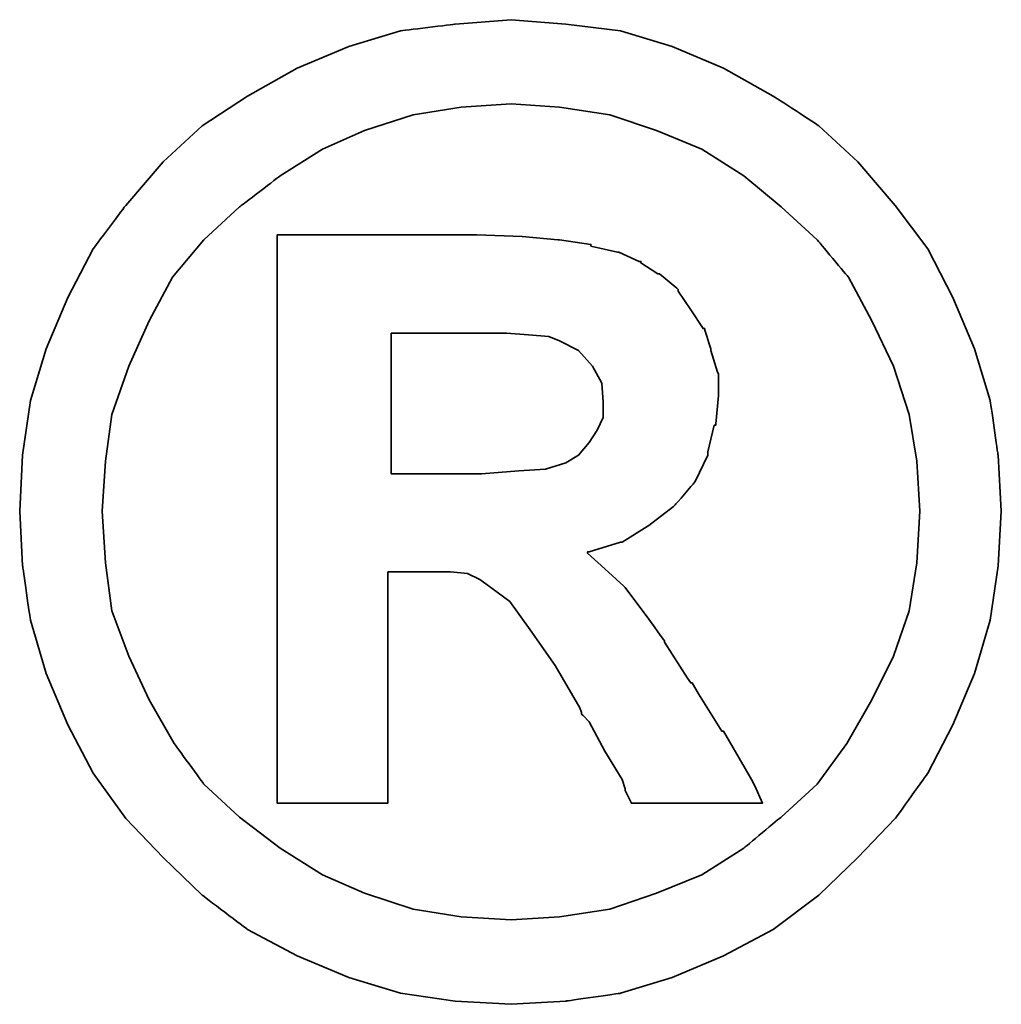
# Model space of a CAD drawing. Header units: millimetres. Extents: x 414 to 815, y 477 to 606.
# Tile 48 of 52: x 736.097 to 737.033, y 517.24 to 518.18. Entities that reach past the tile are written whole.
import ezdxf

# ---------------------------------------------------------------- set-up
doc = ezdxf.new("R2010")
doc.units = ezdxf.units.MM
doc.layers.add('DIM', color=4, linetype='CONTINUOUS')
doc.layers.add('layer 1', color=7, linetype='CONTINUOUS')

# ---------------------------------------------------------------- blocks, each defined once
blk = doc.blocks.new('TBI MOTION logo(完整正式版)')
at = {"layer": 'layer 1', "color": 22, "lineweight": 35}
for points, knots in [([(81.20634, 4.98624), (81.20634, 4.98624), (81.18649, 5.32862), (81.18649, 5.32862), (81.18649, 5.32862), (81.18649, 5.32862), (81.13886, 5.66206), (81.13886, 5.66206), (81.13886, 5.66206), (81.13886, 5.66206), (81.04359, 5.97764), (81.04359, 5.97764), (81.04359, 5.97764), (81.04359, 5.97764), (80.91061, 6.29124), (80.91061, 6.29124), (80.91061, 6.29124), (80.91061, 6.29124), (80.75778, 6.58697), (80.75778, 6.58697), (80.75778, 6.58697), (80.75778, 6.58697), (80.5593, 6.85294), (80.5593, 6.85294), (80.5593, 6.85294), (80.5593, 6.85294), (80.33105, 7.1189), (80.33105, 7.1189), (80.33105, 7.1189), (80.33105, 7.1189), (80.09287, 7.33921), (80.09287, 7.33921), (80.09287, 7.33921), (80.09287, 7.33921), (79.815, 7.51982), (79.815, 7.51982), (79.815, 7.51982), (79.815, 7.51982), (79.51133, 7.69051), (79.51133, 7.69051), (79.51133, 7.69051), (79.51133, 7.69051), (79.19773, 7.8235), (79.19773, 7.8235), (79.19773, 7.8235), (79.19773, 7.8235), (78.88215, 7.91877), (78.88215, 7.91877), (78.88215, 7.91877), (78.88215, 7.91877), (78.54871, 7.95846), (78.54871, 7.95846), (78.54871, 7.95846), (78.54871, 7.95846), (78.21526, 7.98625), (78.21526, 7.98625), (78.21526, 7.98625), (78.21526, 7.98625), (77.87388, 7.95846), (77.87388, 7.95846), (77.87388, 7.95846), (77.87388, 7.95846), (77.54044, 7.91877), (77.54044, 7.91877), (77.54044, 7.91877), (77.54044, 7.91877), (77.22485, 7.8235), (77.22485, 7.8235), (77.22485, 7.8235), (77.22485, 7.8235), (76.91027, 7.69051), (76.91027, 7.69051), (76.91027, 7.69051), (76.91027, 7.69051), (76.6056, 7.51982), (76.6056, 7.51982), (76.6056, 7.51982), (76.6056, 7.51982), (76.32972, 7.33921), (76.32972, 7.33921), (76.32972, 7.33921), (76.32972, 7.33921), (76.09154, 7.1189), (76.09154, 7.1189), (76.09154, 7.1189), (76.09154, 7.1189), (75.86329, 6.85294), (75.86329, 6.85294), (75.86329, 6.85294), (75.86329, 6.85294), (75.66382, 6.58697), (75.66382, 6.58697), (75.66382, 6.58697), (75.66382, 6.58697), (75.51099, 6.29124), (75.51099, 6.29124), (75.51099, 6.29124), (75.51099, 6.29124), (75.37702, 5.97764), (75.37702, 5.97764), (75.37702, 5.97764), (75.37702, 5.97764), (75.28175, 5.66206), (75.28175, 5.66206), (75.28175, 5.66206), (75.28175, 5.66206), (75.23411, 5.32862), (75.23411, 5.32862), (75.23411, 5.32862), (75.23411, 5.32862), (75.21625, 4.98624), (75.21625, 4.98624), (75.21625, 4.98624), (75.21625, 4.98624), (75.23411, 4.6528), (75.23411, 4.6528), (75.23411, 4.6528), (75.23411, 4.6528), (75.28175, 4.32035), (75.28175, 4.32035), (75.28175, 4.32035), (75.28175, 4.32035), (75.37702, 3.99583), (75.37702, 3.99583), (75.37702, 3.99583), (75.37702, 3.99583), (75.51099, 3.68224), (75.51099, 3.68224), (75.51099, 3.68224), (75.51099, 3.68224), (75.66382, 3.38749), (75.66382, 3.38749), (75.66382, 3.38749), (75.66382, 3.38749), (75.86329, 3.10963), (75.86329, 3.10963), (75.86329, 3.10963), (75.86329, 3.10963), (76.09154, 2.87145), (76.09154, 2.87145), (76.09154, 2.87145), (76.09154, 2.87145), (76.32972, 2.6432), (76.32972, 2.6432), (76.32972, 2.6432), (76.32972, 2.6432), (76.6056, 2.43381), (76.6056, 2.43381), (76.6056, 2.43381), (76.6056, 2.43381), (76.91027, 2.27205), (76.91027, 2.27205), (76.91027, 2.27205), (76.91027, 2.27205), (77.22485, 2.13906), (77.22485, 2.13906), (77.22485, 2.13906), (77.22485, 2.13906), (77.54044, 2.0438), (77.54044, 2.0438), (77.54044, 2.0438), (77.54044, 2.0438), (77.87388, 1.99616), (77.87388, 1.99616), (77.87388, 1.99616), (77.87388, 1.99616), (78.21526, 1.97631), (78.21526, 1.97631), (78.21526, 1.97631), (78.21526, 1.97631), (78.54871, 1.99616), (78.54871, 1.99616), (78.54871, 1.99616), (78.54871, 1.99616), (78.88215, 2.0438), (78.88215, 2.0438), (78.88215, 2.0438), (78.88215, 2.0438), (79.19773, 2.13906), (79.19773, 2.13906), (79.19773, 2.13906), (79.19773, 2.13906), (79.51133, 2.27205), (79.51133, 2.27205), (79.51133, 2.27205), (79.51133, 2.27205), (79.815, 2.43381), (79.815, 2.43381), (79.815, 2.43381), (79.815, 2.43381), (80.09287, 2.6432), (80.09287, 2.6432), (80.09287, 2.6432), (80.09287, 2.6432), (80.33105, 2.87145), (80.33105, 2.87145), (80.33105, 2.87145), (80.33105, 2.87145), (80.5593, 3.10963), (80.5593, 3.10963), (80.5593, 3.10963), (80.5593, 3.10963), (80.75778, 3.38749), (80.75778, 3.38749), (80.75778, 3.38749), (80.75778, 3.38749), (80.91061, 3.68224), (80.91061, 3.68224), (80.91061, 3.68224), (80.91061, 3.68224), (81.04359, 3.99583), (81.04359, 3.99583), (81.04359, 3.99583), (81.04359, 3.99583), (81.13886, 4.32035), (81.13886, 4.32035), (81.13886, 4.32035), (81.13886, 4.32035), (81.18649, 4.6528), (81.18649, 4.6528), (81.18649, 4.6528), (81.18649, 4.6528), (81.20634, 4.98624), (81.20634, 4.98624)], [0, 0, 0, 0, 0.0178571, 0.0178571, 0.0178571, 0.0178572, 0.0357143, 0.0357143, 0.0357143, 0.0357143, 0.0535714, 0.0535714, 0.0535714, 0.0535714, 0.0714286, 0.0714286, 0.0714286, 0.0714286, 0.0892857, 0.0892857, 0.0892857, 0.0892857, 0.1071429, 0.1071429, 0.1071429, 0.1071429, 0.125, 0.125, 0.125, 0.125, 0.1428571, 0.1428571, 0.1428571, 0.1428572, 0.1607143, 0.1607143, 0.1607143, 0.1607143, 0.1785714, 0.1785714, 0.1785714, 0.1785714, 0.1964286, 0.1964286, 0.1964286, 0.1964286, 0.2142857, 0.2142857, 0.2142857, 0.2142857, 0.2321429, 0.2321429, 0.2321429, 0.2321429, 0.25, 0.25, 0.25, 0.25, 0.2678571, 0.2678571, 0.2678571, 0.2678572, 0.2857143, 0.2857143, 0.2857143, 0.2857143, 0.3035714, 0.3035714, 0.3035714, 0.3035714, 0.3214286, 0.3214286, 0.3214286, 0.3214286, 0.3392857, 0.3392857, 0.3392857, 0.3392857, 0.3571429, 0.3571429, 0.3571429, 0.3571429, 0.375, 0.375, 0.375, 0.375, 0.3928571, 0.3928571, 0.3928571, 0.3928572, 0.4107143, 0.4107143, 0.4107143, 0.4107143, 0.4285714, 0.4285714, 0.4285714, 0.4285714, 0.4464286, 0.4464286, 0.4464286, 0.4464286, 0.4642857, 0.4642857, 0.4642857, 0.4642857, 0.4821429, 0.4821429, 0.4821429, 0.4821429, 0.5, 0.5, 0.5, 0.5, 0.5178571, 0.5178571, 0.5178571, 0.5178572, 0.5357143, 0.5357143, 0.5357143, 0.5357143, 0.5535714, 0.5535714, 0.5535714, 0.5535714, 0.5714286, 0.5714286, 0.5714286, 0.5714286, 0.5892857, 0.5892857, 0.5892857, 0.5892857, 0.6071429, 0.6071429, 0.6071429, 0.6071429, 0.625, 0.625, 0.625, 0.625, 0.6428571, 0.6428571, 0.6428571, 0.6428572, 0.6607143, 0.6607143, 0.6607143, 0.6607143, 0.6785714, 0.6785714, 0.6785714, 0.6785714, 0.6964286, 0.6964286, 0.6964286, 0.6964286, 0.7142857, 0.7142857, 0.7142857, 0.7142857, 0.7321429, 0.7321429, 0.7321429, 0.7321429, 0.75, 0.75, 0.75, 0.75, 0.7678571, 0.7678571, 0.7678571, 0.7678572, 0.7857143, 0.7857143, 0.7857143, 0.7857143, 0.8035714, 0.8035714, 0.8035714, 0.8035714, 0.8214286, 0.8214286, 0.8214286, 0.8214286, 0.8392857, 0.8392857, 0.8392857, 0.8392857, 0.8571429, 0.8571429, 0.8571429, 0.8571429, 0.875, 0.875, 0.875, 0.875, 0.8928571, 0.8928571, 0.8928571, 0.8928572, 0.9107143, 0.9107143, 0.9107143, 0.9107143, 0.9285714, 0.9285714, 0.9285714, 0.9285714, 0.9464286, 0.9464286, 0.9464286, 0.9464286, 0.9642857, 0.9642857, 0.9642857, 0.9642857, 0.9821429, 0.9821429, 0.9821429, 0.9821429, 1, 1, 1, 1]), ([(80.71014, 4.98624), (80.71014, 4.98624), (80.69129, 5.29091), (80.69129, 5.29091), (80.69129, 5.29091), (80.69129, 5.29091), (80.64464, 5.57672), (80.64464, 5.57672), (80.64464, 5.57672), (80.64464, 5.57672), (80.54937, 5.87245), (80.54937, 5.87245), (80.54937, 5.87245), (80.54937, 5.87245), (80.41639, 6.14833), (80.41639, 6.14833), (80.41639, 6.14833), (80.41639, 6.14833), (80.27349, 6.41429), (80.27349, 6.41429), (80.27349, 6.41429), (80.27349, 6.41429), (80.08295, 6.64255), (80.08295, 6.64255), (80.08295, 6.64255), (80.08295, 6.64255), (79.86264, 6.84301), (79.86264, 6.84301), (79.86264, 6.84301), (79.86264, 6.84301), (79.63439, 7.03355), (79.63439, 7.03355), (79.63439, 7.03355), (79.63439, 7.03355), (79.37835, 7.1963), (79.37835, 7.1963), (79.37835, 7.1963), (79.37835, 7.1963), (79.10246, 7.30944), (79.10246, 7.30944), (79.10246, 7.30944), (79.10246, 7.30944), (78.81665, 7.40471), (78.81665, 7.40471), (78.81665, 7.40471), (78.81665, 7.40471), (78.511, 7.45234), (78.511, 7.45234), (78.511, 7.45234), (78.511, 7.45234), (78.21526, 7.47219), (78.21526, 7.47219), (78.21526, 7.47219), (78.21526, 7.47219), (77.9106, 7.45234), (77.9106, 7.45234), (77.9106, 7.45234), (77.9106, 7.45234), (77.61685, 7.40471), (77.61685, 7.40471), (77.61685, 7.40471), (77.61685, 7.40471), (77.32012, 7.30944), (77.32012, 7.30944), (77.32012, 7.30944), (77.32012, 7.30944), (77.06309, 7.1963), (77.06309, 7.1963), (77.06309, 7.1963), (77.06309, 7.1963), (76.80606, 7.03355), (76.80606, 7.03355), (76.80606, 7.03355), (76.80606, 7.03355), (76.55797, 6.84301), (76.55797, 6.84301), (76.55797, 6.84301), (76.55797, 6.84301), (76.34063, 6.64255), (76.34063, 6.64255), (76.34063, 6.64255), (76.34063, 6.64255), (76.1491, 6.41429), (76.1491, 6.41429), (76.1491, 6.41429), (76.1491, 6.41429), (76.0062, 6.14833), (76.0062, 6.14833), (76.0062, 6.14833), (76.0062, 6.14833), (75.88314, 5.87245), (75.88314, 5.87245), (75.88314, 5.87245), (75.88314, 5.87245), (75.77794, 5.57672), (75.77794, 5.57672), (75.77794, 5.57672), (75.77794, 5.57672), (75.73924, 5.29091), (75.73924, 5.29091), (75.73924, 5.29091), (75.73924, 5.29091), (75.72039, 4.98624), (75.72039, 4.98624), (75.72039, 4.98624), (75.72039, 4.98624), (75.73924, 4.67165), (75.73924, 4.67165), (75.73924, 4.67165), (75.73924, 4.67165), (75.77794, 4.37791), (75.77794, 4.37791), (75.77794, 4.37791), (75.77794, 4.37791), (75.88314, 4.10102), (75.88314, 4.10102), (75.88314, 4.10102), (75.88314, 4.10102), (76.0062, 3.83407), (76.0062, 3.83407), (76.0062, 3.83407), (76.0062, 3.83407), (76.15902, 3.56811), (76.15902, 3.56811), (76.15902, 3.56811), (76.15902, 3.56811), (76.34063, 3.32001), (76.34063, 3.32001), (76.34063, 3.32001), (76.34063, 3.32001), (76.55797, 3.11955), (76.55797, 3.11955), (76.55797, 3.11955), (76.55797, 3.11955), (76.80606, 2.92901), (76.80606, 2.92901), (76.80606, 2.92901), (76.80606, 2.92901), (77.06309, 2.76725), (77.06309, 2.76725), (77.06309, 2.76725), (77.06309, 2.76725), (77.32012, 2.65412), (77.32012, 2.65412), (77.32012, 2.65412), (77.32012, 2.65412), (77.61685, 2.55786), (77.61685, 2.55786), (77.61685, 2.55786), (77.61685, 2.55786), (77.9106, 2.51022), (77.9106, 2.51022), (77.9106, 2.51022), (77.9106, 2.51022), (78.21526, 2.49137), (78.21526, 2.49137), (78.21526, 2.49137), (78.21526, 2.49137), (78.511, 2.51022), (78.511, 2.51022), (78.511, 2.51022), (78.511, 2.51022), (78.81665, 2.55786), (78.81665, 2.55786), (78.81665, 2.55786), (78.81665, 2.55786), (79.10246, 2.65412), (79.10246, 2.65412), (79.10246, 2.65412), (79.10246, 2.65412), (79.37835, 2.76725), (79.37835, 2.76725), (79.37835, 2.76725), (79.37835, 2.76725), (79.63439, 2.92901), (79.63439, 2.92901), (79.63439, 2.92901), (79.63439, 2.92901), (79.86264, 3.11955), (79.86264, 3.11955), (79.86264, 3.11955), (79.86264, 3.11955), (80.08295, 3.32001), (80.08295, 3.32001), (80.08295, 3.32001), (80.08295, 3.32001), (80.26356, 3.56811), (80.26356, 3.56811), (80.26356, 3.56811), (80.26356, 3.56811), (80.41639, 3.83407), (80.41639, 3.83407), (80.41639, 3.83407), (80.41639, 3.83407), (80.54937, 4.10102), (80.54937, 4.10102), (80.54937, 4.10102), (80.54937, 4.10102), (80.64464, 4.37791), (80.64464, 4.37791), (80.64464, 4.37791), (80.64464, 4.37791), (80.69129, 4.67165), (80.69129, 4.67165), (80.69129, 4.67165), (80.69129, 4.67165), (80.71014, 4.98624), (80.71014, 4.98624)], [0, 0, 0, 0, 0.0192308, 0.0192308, 0.0192308, 0.0192308, 0.0384615, 0.0384615, 0.0384615, 0.0384615, 0.0576923, 0.0576923, 0.0576923, 0.0576923, 0.0769231, 0.0769231, 0.0769231, 0.0769231, 0.0961538, 0.0961538, 0.0961538, 0.0961539, 0.1153846, 0.1153846, 0.1153846, 0.1153846, 0.1346154, 0.1346154, 0.1346154, 0.1346154, 0.1538462, 0.1538462, 0.1538462, 0.1538462, 0.1730769, 0.1730769, 0.1730769, 0.1730769, 0.1923077, 0.1923077, 0.1923077, 0.1923077, 0.2115385, 0.2115385, 0.2115385, 0.2115385, 0.2307692, 0.2307692, 0.2307692, 0.2307692, 0.25, 0.25, 0.25, 0.25, 0.2692308, 0.2692308, 0.2692308, 0.2692308, 0.2884615, 0.2884615, 0.2884615, 0.2884615, 0.3076923, 0.3076923, 0.3076923, 0.3076923, 0.3269231, 0.3269231, 0.3269231, 0.3269231, 0.3461538, 0.3461538, 0.3461538, 0.3461539, 0.3653846, 0.3653846, 0.3653846, 0.3653846, 0.3846154, 0.3846154, 0.3846154, 0.3846154, 0.4038462, 0.4038462, 0.4038462, 0.4038462, 0.4230769, 0.4230769, 0.4230769, 0.4230769, 0.4423077, 0.4423077, 0.4423077, 0.4423077, 0.4615385, 0.4615385, 0.4615385, 0.4615385, 0.4807692, 0.4807692, 0.4807692, 0.4807692, 0.5, 0.5, 0.5, 0.5, 0.5192308, 0.5192308, 0.5192308, 0.5192308, 0.5384615, 0.5384615, 0.5384615, 0.5384615, 0.5576923, 0.5576923, 0.5576923, 0.5576923, 0.5769231, 0.5769231, 0.5769231, 0.5769231, 0.5961538, 0.5961538, 0.5961538, 0.5961539, 0.6153846, 0.6153846, 0.6153846, 0.6153846, 0.6346154, 0.6346154, 0.6346154, 0.6346154, 0.6538462, 0.6538462, 0.6538462, 0.6538462, 0.6730769, 0.6730769, 0.6730769, 0.6730769, 0.6923077, 0.6923077, 0.6923077, 0.6923077, 0.7115385, 0.7115385, 0.7115385, 0.7115385, 0.7307692, 0.7307692, 0.7307692, 0.7307692, 0.75, 0.75, 0.75, 0.75, 0.7692308, 0.7692308, 0.7692308, 0.7692308, 0.7884615, 0.7884615, 0.7884615, 0.7884615, 0.8076923, 0.8076923, 0.8076923, 0.8076923, 0.8269231, 0.8269231, 0.8269231, 0.8269231, 0.8461538, 0.8461538, 0.8461538, 0.8461539, 0.8653846, 0.8653846, 0.8653846, 0.8653846, 0.8846154, 0.8846154, 0.8846154, 0.8846154, 0.9038462, 0.9038462, 0.9038462, 0.9038462, 0.9230769, 0.9230769, 0.9230769, 0.9230769, 0.9423077, 0.9423077, 0.9423077, 0.9423077, 0.9615385, 0.9615385, 0.9615385, 0.9615385, 0.9807692, 0.9807692, 0.9807692, 0.9807692, 1, 1, 1, 1]), ([(76.78721, 3.2823), (76.78721, 3.2823), (76.78721, 3.32001), (76.78721, 3.32001), (76.78721, 3.32001), (76.78721, 3.32001), (76.78721, 3.42422), (76.78721, 3.42422), (76.78721, 3.42422), (76.78721, 3.42422), (76.78721, 3.59689), (76.78721, 3.59689), (76.78721, 3.59689), (76.78721, 3.59689), (76.78721, 3.80529), (76.78721, 3.80529), (76.78721, 3.80529), (76.78721, 3.80529), (76.78721, 4.0524), (76.78721, 4.0524), (76.78721, 4.0524), (76.78721, 4.0524), (76.78721, 4.32035), (76.78721, 4.32035), (76.78721, 4.32035), (76.78721, 4.32035), (76.78721, 4.92868), (76.78721, 4.92868), (76.78721, 4.92868), (76.78721, 4.92868), (76.78721, 5.53801), (76.78721, 5.53801), (76.78721, 5.53801), (76.78721, 5.53801), (76.78721, 5.82482), (76.78721, 5.82482), (76.78721, 5.82482), (76.78721, 5.82482), (76.78721, 6.07291), (76.78721, 6.07291), (76.78721, 6.07291), (76.78721, 6.07291), (76.78721, 6.30017), (76.78721, 6.30017), (76.78721, 6.30017), (76.78721, 6.30017), (76.78721, 6.45399), (76.78721, 6.45399), (76.78721, 6.45399), (76.78721, 6.45399), (76.78721, 6.5572), (76.78721, 6.5572), (76.78721, 6.5572), (76.78721, 6.5572), (76.78721, 6.59689), (76.78721, 6.59689), (76.78721, 6.59689), (76.78721, 6.59689), (76.78721, 6.67232), (76.78721, 6.67232), (76.78721, 6.67232), (76.78721, 6.67232), (76.8537, 6.67232), (76.8537, 6.67232), (76.8537, 6.67232), (76.8537, 6.67232), (76.87355, 6.67232), (76.87355, 6.67232), (76.87355, 6.67232), (76.87355, 6.67232), (76.91027, 6.67232), (76.91027, 6.67232), (76.91027, 6.67232), (76.91027, 6.67232), (77.04424, 6.67232), (77.04424, 6.67232), (77.04424, 6.67232), (77.04424, 6.67232), (77.22485, 6.67232), (77.22485, 6.67232), (77.22485, 6.67232), (77.22485, 6.67232), (77.43524, 6.67232), (77.43524, 6.67232), (77.43524, 6.67232), (77.43524, 6.67232), (77.65357, 6.67232), (77.65357, 6.67232), (77.65357, 6.67232), (77.65357, 6.67232), (77.82625, 6.67232), (77.82625, 6.67232), (77.82625, 6.67232), (77.82625, 6.67232), (77.94037, 6.67232), (77.94037, 6.67232), (77.94037, 6.67232), (77.94037, 6.67232), (77.97709, 6.67232), (77.97709, 6.67232), (77.97709, 6.67232), (77.97709, 6.67232), (77.99694, 6.67232), (77.99694, 6.67232), (77.99694, 6.67232), (77.99694, 6.67232), (78.00686, 6.67232), (78.00686, 6.67232), (78.00686, 6.67232), (78.00686, 6.67232), (78.28275, 6.6624), (78.28275, 6.6624), (78.28275, 6.6624), (78.28275, 6.6624), (78.50107, 6.64255), (78.50107, 6.64255), (78.50107, 6.64255), (78.50107, 6.64255), (78.511, 6.64255), (78.511, 6.64255), (78.511, 6.64255), (78.511, 6.64255), (78.70154, 6.61476), (78.70154, 6.61476), (78.70154, 6.61476), (78.70154, 6.61476), (78.70154, 6.60483), (78.70154, 6.60483), (78.70154, 6.60483), (78.70154, 6.60483), (78.86429, 6.56713), (78.86429, 6.56713), (78.86429, 6.56713), (78.86429, 6.56713), (78.87223, 6.56713), (78.87223, 6.56713), (78.87223, 6.56713), (78.87223, 6.56713), (78.99727, 6.51056), (78.99727, 6.51056), (78.99727, 6.51056), (78.99727, 6.51056), (79.00719, 6.51056), (79.00719, 6.51056), (79.00719, 6.51056), (79.00719, 6.51056), (79.00719, 6.50162), (79.00719, 6.50162), (79.00719, 6.50162), (79.00719, 6.50162), (79.1104, 6.43415), (79.1104, 6.43415), (79.1104, 6.43415), (79.1104, 6.43415), (79.12132, 6.43415), (79.12132, 6.43415), (79.12132, 6.43415), (79.12132, 6.43415), (79.22552, 6.34781), (79.22552, 6.34781), (79.22552, 6.34781), (79.22552, 6.34781), (79.23544, 6.33888), (79.23544, 6.33888), (79.23544, 6.33888), (79.23544, 6.33888), (79.23544, 6.32895), (79.23544, 6.32895), (79.23544, 6.32895), (79.23544, 6.32895), (79.31087, 6.21483), (79.31087, 6.21483), (79.31087, 6.21483), (79.31087, 6.21483), (79.38629, 6.1007), (79.38629, 6.1007), (79.38629, 6.1007), (79.38629, 6.1007), (79.3972, 6.1007), (79.3972, 6.1007), (79.3972, 6.1007), (79.3972, 6.1007), (79.3972, 6.09078), (79.3972, 6.09078), (79.3972, 6.09078), (79.3972, 6.09078), (79.43392, 5.97764), (79.43392, 5.97764), (79.43392, 5.97764), (79.43392, 5.97764), (79.43392, 5.96772), (79.43392, 5.96772), (79.43392, 5.96772), (79.43392, 5.96772), (79.47362, 5.83474), (79.47362, 5.83474), (79.47362, 5.83474), (79.47362, 5.83474), (79.48156, 5.82482), (79.48156, 5.82482), (79.48156, 5.82482), (79.48156, 5.82482), (79.48156, 5.69977), (79.48156, 5.69977), (79.48156, 5.69977), (79.48156, 5.69977), (79.48156, 5.69183), (79.48156, 5.69183), (79.48156, 5.69183), (79.48156, 5.69183), (79.4637, 5.51915), (79.4637, 5.51915), (79.4637, 5.51915), (79.4637, 5.51915), (79.4637, 5.51122), (79.4637, 5.51122), (79.4637, 5.51122), (79.4637, 5.51122), (79.45377, 5.51122), (79.45377, 5.51122), (79.45377, 5.51122), (79.45377, 5.51122), (79.41507, 5.34847), (79.41507, 5.34847), (79.41507, 5.34847), (79.41507, 5.34847), (79.41507, 5.33854), (79.41507, 5.33854), (79.41507, 5.33854), (79.41507, 5.33854), (79.41507, 5.32862), (79.41507, 5.32862), (79.41507, 5.32862), (79.41507, 5.32862), (79.33865, 5.16785), (79.33865, 5.16785), (79.33865, 5.16785), (79.33865, 5.16785), (79.33071, 5.15693), (79.33071, 5.15693), (79.33071, 5.15693), (79.33071, 5.15693), (79.2156, 5.02495), (79.2156, 5.02495), (79.2156, 5.02495), (79.2156, 5.02495), (79.20567, 5.01502), (79.20567, 5.01502), (79.20567, 5.01502), (79.20567, 5.01502), (79.05483, 4.89991), (79.05483, 4.89991), (79.05483, 4.89991), (79.05483, 4.89991), (79.04491, 4.89197), (79.04491, 4.89197), (79.04491, 4.89197), (79.04491, 4.89197), (78.89208, 4.7967), (78.89208, 4.7967), (78.89208, 4.7967), (78.89208, 4.7967), (78.88215, 4.7967), (78.88215, 4.7967), (78.88215, 4.7967), (78.88215, 4.7967), (78.69161, 4.73913), (78.69161, 4.73913), (78.69161, 4.73913), (78.69161, 4.73913), (78.68169, 4.73913), (78.68169, 4.73913), (78.68169, 4.73913), (78.68169, 4.73913), (78.68169, 4.72921), (78.68169, 4.72921), (78.68169, 4.72921), (78.68169, 4.72921), (78.78688, 4.63394), (78.78688, 4.63394), (78.78688, 4.63394), (78.78688, 4.63394), (78.902, 4.52875), (78.902, 4.52875), (78.902, 4.52875), (78.902, 4.52875), (78.91093, 4.52081), (78.91093, 4.52081), (78.91093, 4.52081), (78.91093, 4.52081), (79.02506, 4.36798), (79.02506, 4.36798), (79.02506, 4.36798), (79.02506, 4.36798), (79.1501, 4.1953), (79.1501, 4.1953), (79.1501, 4.1953), (79.1501, 4.1953), (79.1501, 4.18736), (79.1501, 4.18736), (79.1501, 4.18736), (79.1501, 4.18736), (79.29201, 3.96705), (79.29201, 3.96705), (79.29201, 3.96705), (79.29201, 3.96705), (79.31087, 3.93828), (79.31087, 3.93828), (79.31087, 3.93828), (79.31087, 3.93828), (79.32079, 3.93828), (79.32079, 3.93828), (79.32079, 3.93828), (79.32079, 3.93828), (79.3585, 3.87178), (79.3585, 3.87178), (79.3585, 3.87178), (79.3585, 3.87178), (79.50141, 3.64353), (79.50141, 3.64353), (79.50141, 3.64353), (79.50141, 3.64353), (79.51133, 3.64353), (79.51133, 3.64353), (79.51133, 3.64353), (79.51133, 3.64353), (79.64431, 3.41528), (79.64431, 3.41528), (79.64431, 3.41528), (79.64431, 3.41528), (79.68202, 3.3478), (79.68202, 3.3478), (79.68202, 3.3478), (79.68202, 3.3478), (79.70187, 3.31009), (79.70187, 3.31009), (79.70187, 3.31009), (79.70187, 3.31009), (79.7495, 3.2049), (79.7495, 3.2049), (79.7495, 3.2049), (79.7495, 3.2049), (79.64431, 3.2049), (79.64431, 3.2049), (79.64431, 3.2049), (79.64431, 3.2049), (79.62546, 3.2049), (79.62546, 3.2049), (79.62546, 3.2049), (79.62546, 3.2049), (79.53912, 3.2049), (79.53912, 3.2049), (79.53912, 3.2049), (79.53912, 3.2049), (79.31087, 3.2049), (79.31087, 3.2049), (79.31087, 3.2049), (79.31087, 3.2049), (79.08262, 3.2049), (79.08262, 3.2049), (79.08262, 3.2049), (79.08262, 3.2049), (79.00719, 3.2049), (79.00719, 3.2049), (79.00719, 3.2049), (79.00719, 3.2049), (78.98735, 3.2049), (78.98735, 3.2049), (78.98735, 3.2049), (78.98735, 3.2049), (78.94964, 3.2049), (78.94964, 3.2049), (78.94964, 3.2049), (78.94964, 3.2049), (78.92979, 3.24459), (78.92979, 3.24459), (78.92979, 3.24459), (78.92979, 3.24459), (78.91093, 3.2823), (78.91093, 3.2823), (78.91093, 3.2823), (78.91093, 3.2823), (78.91093, 3.29223), (78.91093, 3.29223), (78.91093, 3.29223), (78.91093, 3.29223), (78.89208, 3.3478), (78.89208, 3.3478), (78.89208, 3.3478), (78.89208, 3.3478), (78.78688, 3.52048), (78.78688, 3.52048), (78.78688, 3.52048), (78.78688, 3.52048), (78.69161, 3.7001), (78.69161, 3.7001), (78.69161, 3.7001), (78.69161, 3.7001), (78.6539, 3.7388), (78.6539, 3.7388), (78.6539, 3.7388), (78.6539, 3.7388), (78.64398, 3.74873), (78.64398, 3.74873), (78.64398, 3.74873), (78.64398, 3.74873), (78.64398, 3.75766), (78.64398, 3.75766), (78.64398, 3.75766), (78.64398, 3.75766), (78.63405, 3.78644), (78.63405, 3.78644), (78.63405, 3.78644), (78.63405, 3.78644), (78.48321, 4.04347), (78.48321, 4.04347), (78.48321, 4.04347), (78.48321, 4.04347), (78.33038, 4.2618), (78.33038, 4.2618), (78.33038, 4.2618), (78.33038, 4.2618), (78.20732, 4.43447), (78.20732, 4.43447), (78.20732, 4.43447), (78.20732, 4.43447), (78.09221, 4.52081), (78.09221, 4.52081), (78.09221, 4.52081), (78.09221, 4.52081), (78.02472, 4.56845), (78.02472, 4.56845), (78.02472, 4.56845), (78.02472, 4.56845), (77.9493, 4.60616), (77.9493, 4.60616), (77.9493, 4.60616), (77.9493, 4.60616), (77.8451, 4.61608), (77.8451, 4.61608), (77.8451, 4.61608), (77.8451, 4.61608), (77.71113, 4.61608), (77.71113, 4.61608), (77.71113, 4.61608), (77.71113, 4.61608), (77.69128, 4.61608), (77.69128, 4.61608), (77.69128, 4.61608), (77.69128, 4.61608), (77.67342, 4.61608), (77.67342, 4.61608), (77.67342, 4.61608), (77.67342, 4.61608), (77.5583, 4.61608), (77.5583, 4.61608), (77.5583, 4.61608), (77.5583, 4.61608), (77.46303, 4.61608), (77.46303, 4.61608), (77.46303, 4.61608), (77.46303, 4.61608), (77.46303, 4.54761), (77.46303, 4.54761), (77.46303, 4.54761), (77.46303, 4.54761), (77.46303, 4.47318), (77.46303, 4.47318), (77.46303, 4.47318), (77.46303, 4.47318), (77.46303, 4.24294), (77.46303, 4.24294), (77.46303, 4.24294), (77.46303, 4.24294), (77.46303, 3.99583), (77.46303, 3.99583), (77.46303, 3.99583), (77.46303, 3.99583), (77.46303, 3.72888), (77.46303, 3.72888), (77.46303, 3.72888), (77.46303, 3.72888), (77.46303, 3.51055), (77.46303, 3.51055), (77.46303, 3.51055), (77.46303, 3.51055), (77.46303, 3.42422), (77.46303, 3.42422), (77.46303, 3.42422), (77.46303, 3.42422), (77.46303, 3.35773), (77.46303, 3.35773), (77.46303, 3.35773), (77.46303, 3.35773), (77.46303, 3.30017), (77.46303, 3.30017), (77.46303, 3.30017), (77.46303, 3.30017), (77.46303, 3.2823), (77.46303, 3.2823), (77.46303, 3.2823), (77.46303, 3.2823), (77.46303, 3.2049), (77.46303, 3.2049), (77.46303, 3.2049), (77.46303, 3.2049), (77.39753, 3.2049), (77.39753, 3.2049), (77.39753, 3.2049), (77.39753, 3.2049), (77.37768, 3.2049), (77.37768, 3.2049), (77.37768, 3.2049), (77.37768, 3.2049), (77.32012, 3.2049), (77.32012, 3.2049), (77.32012, 3.2049), (77.32012, 3.2049), (77.12165, 3.2049), (77.12165, 3.2049), (77.12165, 3.2049), (77.12165, 3.2049), (76.94897, 3.2049), (76.94897, 3.2049), (76.94897, 3.2049), (76.94897, 3.2049), (76.8924, 3.2049), (76.8924, 3.2049), (76.8924, 3.2049), (76.8924, 3.2049), (76.8537, 3.2049), (76.8537, 3.2049), (76.8537, 3.2049), (76.8537, 3.2049), (76.78721, 3.2049), (76.78721, 3.2049), (76.78721, 3.2049), (76.78721, 3.2049), (76.78721, 3.2823), (76.78721, 3.2823)], [0, 0, 0, 0, 0.0074074, 0.0074074, 0.0074074, 0.0074074, 0.0148148, 0.0148148, 0.0148148, 0.0148148, 0.0222222, 0.0222222, 0.0222222, 0.0222222, 0.0296296, 0.0296296, 0.0296296, 0.0296296, 0.037037, 0.037037, 0.037037, 0.037037, 0.0444444, 0.0444444, 0.0444444, 0.0444445, 0.0518519, 0.0518519, 0.0518519, 0.0518519, 0.0592593, 0.0592593, 0.0592593, 0.0592593, 0.0666667, 0.0666667, 0.0666667, 0.0666667, 0.0740741, 0.0740741, 0.0740741, 0.0740741, 0.0814815, 0.0814815, 0.0814815, 0.0814815, 0.0888889, 0.0888889, 0.0888889, 0.0888889, 0.0962963, 0.0962963, 0.0962963, 0.0962963, 0.1037037, 0.1037037, 0.1037037, 0.1037037, 0.1111111, 0.1111111, 0.1111111, 0.1111111, 0.1185185, 0.1185185, 0.1185185, 0.1185185, 0.1259259, 0.1259259, 0.1259259, 0.1259259, 0.1333333, 0.1333333, 0.1333333, 0.1333333, 0.1407407, 0.1407407, 0.1407407, 0.1407408, 0.1481481, 0.1481481, 0.1481481, 0.1481482, 0.1555556, 0.1555556, 0.1555556, 0.1555556, 0.162963, 0.162963, 0.162963, 0.162963, 0.1703704, 0.1703704, 0.1703704, 0.1703704, 0.1777778, 0.1777778, 0.1777778, 0.1777778, 0.1851852, 0.1851852, 0.1851852, 0.1851852, 0.1925926, 0.1925926, 0.1925926, 0.1925926, 0.2, 0.2, 0.2, 0.2, 0.2074074, 0.2074074, 0.2074074, 0.2074074, 0.2148148, 0.2148148, 0.2148148, 0.2148148, 0.2222222, 0.2222222, 0.2222222, 0.2222222, 0.2296296, 0.2296296, 0.2296296, 0.2296296, 0.237037, 0.237037, 0.237037, 0.237037, 0.2444444, 0.2444444, 0.2444444, 0.2444445, 0.2518519, 0.2518519, 0.2518519, 0.2518519, 0.2592593, 0.2592593, 0.2592593, 0.2592593, 0.2666667, 0.2666667, 0.2666667, 0.2666667, 0.2740741, 0.2740741, 0.2740741, 0.2740741, 0.2814815, 0.2814815, 0.2814815, 0.2814815, 0.2888889, 0.2888889, 0.2888889, 0.2888889, 0.2962963, 0.2962963, 0.2962963, 0.2962963, 0.3037037, 0.3037037, 0.3037037, 0.3037037, 0.3111111, 0.3111111, 0.3111111, 0.3111111, 0.3185185, 0.3185185, 0.3185185, 0.3185185, 0.3259259, 0.3259259, 0.3259259, 0.3259259, 0.3333333, 0.3333333, 0.3333333, 0.3333333, 0.3407407, 0.3407407, 0.3407407, 0.3407408, 0.3481481, 0.3481481, 0.3481481, 0.3481482, 0.3555556, 0.3555556, 0.3555556, 0.3555556, 0.362963, 0.362963, 0.362963, 0.362963, 0.3703704, 0.3703704, 0.3703704, 0.3703704, 0.3777778, 0.3777778, 0.3777778, 0.3777778, 0.3851852, 0.3851852, 0.3851852, 0.3851852, 0.3925926, 0.3925926, 0.3925926, 0.3925926, 0.4, 0.4, 0.4, 0.4, 0.4074074, 0.4074074, 0.4074074, 0.4074074, 0.4148148, 0.4148148, 0.4148148, 0.4148148, 0.4222222, 0.4222222, 0.4222222, 0.4222222, 0.4296296, 0.4296296, 0.4296296, 0.4296296, 0.437037, 0.437037, 0.437037, 0.437037, 0.4444444, 0.4444444, 0.4444444, 0.4444445, 0.4518519, 0.4518519, 0.4518519, 0.4518519, 0.4592593, 0.4592593, 0.4592593, 0.4592593, 0.4666667, 0.4666667, 0.4666667, 0.4666667, 0.4740741, 0.4740741, 0.4740741, 0.4740741, 0.4814815, 0.4814815, 0.4814815, 0.4814815, 0.4888889, 0.4888889, 0.4888889, 0.4888889, 0.4962963, 0.4962963, 0.4962963, 0.4962963, 0.5037037, 0.5037037, 0.5037037, 0.5037037, 0.5111111, 0.5111111, 0.5111111, 0.5111111, 0.5185185, 0.5185185, 0.5185185, 0.5185185, 0.5259259, 0.5259259, 0.5259259, 0.5259259, 0.5333333, 0.5333333, 0.5333333, 0.5333333, 0.5407407, 0.5407407, 0.5407407, 0.5407408, 0.5481481, 0.5481481, 0.5481481, 0.5481482, 0.5555556, 0.5555556, 0.5555556, 0.5555556, 0.562963, 0.562963, 0.562963, 0.562963, 0.5703704, 0.5703704, 0.5703704, 0.5703704, 0.5777778, 0.5777778, 0.5777778, 0.5777778, 0.5851852, 0.5851852, 0.5851852, 0.5851852, 0.5925926, 0.5925926, 0.5925926, 0.5925926, 0.6, 0.6, 0.6, 0.6, 0.6074074, 0.6074074, 0.6074074, 0.6074074, 0.6148148, 0.6148148, 0.6148148, 0.6148148, 0.6222222, 0.6222222, 0.6222222, 0.6222222, 0.6296296, 0.6296296, 0.6296296, 0.6296296, 0.637037, 0.637037, 0.637037, 0.637037, 0.6444444, 0.6444444, 0.6444444, 0.6444445, 0.6518519, 0.6518519, 0.6518519, 0.6518519, 0.6592593, 0.6592593, 0.6592593, 0.6592593, 0.6666667, 0.6666667, 0.6666667, 0.6666667, 0.6740741, 0.6740741, 0.6740741, 0.6740741, 0.6814815, 0.6814815, 0.6814815, 0.6814815, 0.6888889, 0.6888889, 0.6888889, 0.6888889, 0.6962963, 0.6962963, 0.6962963, 0.6962963, 0.7037037, 0.7037037, 0.7037037, 0.7037037, 0.7111111, 0.7111111, 0.7111111, 0.7111111, 0.7185185, 0.7185185, 0.7185185, 0.7185185, 0.7259259, 0.7259259, 0.7259259, 0.7259259, 0.7333333, 0.7333333, 0.7333333, 0.7333333, 0.7407407, 0.7407407, 0.7407407, 0.7407408, 0.7481481, 0.7481481, 0.7481481, 0.7481482, 0.7555556, 0.7555556, 0.7555556, 0.7555556, 0.762963, 0.762963, 0.762963, 0.762963, 0.7703704, 0.7703704, 0.7703704, 0.7703704, 0.7777778, 0.7777778, 0.7777778, 0.7777778, 0.7851852, 0.7851852, 0.7851852, 0.7851852, 0.7925926, 0.7925926, 0.7925926, 0.7925926, 0.8, 0.8, 0.8, 0.8, 0.8074074, 0.8074074, 0.8074074, 0.8074074, 0.8148148, 0.8148148, 0.8148148, 0.8148148, 0.8222222, 0.8222222, 0.8222222, 0.8222222, 0.8296296, 0.8296296, 0.8296296, 0.8296296, 0.837037, 0.837037, 0.837037, 0.837037, 0.8444444, 0.8444444, 0.8444444, 0.8444445, 0.8518519, 0.8518519, 0.8518519, 0.8518519, 0.8592593, 0.8592593, 0.8592593, 0.8592593, 0.8666667, 0.8666667, 0.8666667, 0.8666667, 0.8740741, 0.8740741, 0.8740741, 0.8740741, 0.8814815, 0.8814815, 0.8814815, 0.8814815, 0.8888889, 0.8888889, 0.8888889, 0.8888889, 0.8962963, 0.8962963, 0.8962963, 0.8962963, 0.9037037, 0.9037037, 0.9037037, 0.9037037, 0.9111111, 0.9111111, 0.9111111, 0.9111111, 0.9185185, 0.9185185, 0.9185185, 0.9185185, 0.9259259, 0.9259259, 0.9259259, 0.9259259, 0.9333333, 0.9333333, 0.9333333, 0.9333333, 0.9407407, 0.9407407, 0.9407407, 0.9407408, 0.9481481, 0.9481481, 0.9481481, 0.9481482, 0.9555556, 0.9555556, 0.9555556, 0.9555556, 0.962963, 0.962963, 0.962963, 0.962963, 0.9703704, 0.9703704, 0.9703704, 0.9703704, 0.9777778, 0.9777778, 0.9777778, 0.9777778, 0.9851852, 0.9851852, 0.9851852, 0.9851852, 0.9925926, 0.9925926, 0.9925926, 0.9925926, 1, 1, 1, 1]), ([(77.48288, 6.07291), (77.48288, 6.07291), (77.48288, 5.99551), (77.48288, 5.99551), (77.48288, 5.99551), (77.48288, 5.99551), (77.48288, 5.82482), (77.48288, 5.82482), (77.48288, 5.82482), (77.48288, 5.82482), (77.48288, 5.63328), (77.48288, 5.63328), (77.48288, 5.63328), (77.48288, 5.63328), (77.48288, 5.46358), (77.48288, 5.46358), (77.48288, 5.46358), (77.48288, 5.46358), (77.48288, 5.29091), (77.48288, 5.29091), (77.48288, 5.29091), (77.48288, 5.29091), (77.48288, 5.21449), (77.48288, 5.21449), (77.48288, 5.21449), (77.48288, 5.21449), (77.50074, 5.21449), (77.50074, 5.21449), (77.50074, 5.21449), (77.50074, 5.21449), (77.71113, 5.21449), (77.71113, 5.21449), (77.71113, 5.21449), (77.71113, 5.21449), (77.94037, 5.21449), (77.94037, 5.21449), (77.94037, 5.21449), (77.94037, 5.21449), (78.01579, 5.21449), (78.01579, 5.21449), (78.01579, 5.21449), (78.01579, 5.21449), (78.03465, 5.21449), (78.03465, 5.21449), (78.03465, 5.21449), (78.03465, 5.21449), (78.2629, 5.23335), (78.2629, 5.23335), (78.2629, 5.23335), (78.2629, 5.23335), (78.42565, 5.24327), (78.42565, 5.24327), (78.42565, 5.24327), (78.42565, 5.24327), (78.54871, 5.28098), (78.54871, 5.28098), (78.54871, 5.28098), (78.54871, 5.28098), (78.62611, 5.32862), (78.62611, 5.32862), (78.62611, 5.32862), (78.62611, 5.32862), (78.69161, 5.40503), (78.69161, 5.40503), (78.69161, 5.40503), (78.69161, 5.40503), (78.73925, 5.48145), (78.73925, 5.48145), (78.73925, 5.48145), (78.73925, 5.48145), (78.77696, 5.55885), (78.77696, 5.55885), (78.77696, 5.55885), (78.77696, 5.55885), (78.77696, 5.65214), (78.77696, 5.65214), (78.77696, 5.65214), (78.77696, 5.65214), (78.76902, 5.76726), (78.76902, 5.76726), (78.76902, 5.76726), (78.76902, 5.76726), (78.71146, 5.87245), (78.71146, 5.87245), (78.71146, 5.87245), (78.71146, 5.87245), (78.62611, 5.96772), (78.62611, 5.96772), (78.62611, 5.96772), (78.62611, 5.96772), (78.511, 6.02528), (78.511, 6.02528), (78.511, 6.02528), (78.511, 6.02528), (78.44451, 6.05306), (78.44451, 6.05306), (78.44451, 6.05306), (78.44451, 6.05306), (78.32046, 6.06299), (78.32046, 6.06299), (78.32046, 6.06299), (78.32046, 6.06299), (78.18748, 6.07291), (78.18748, 6.07291), (78.18748, 6.07291), (78.18748, 6.07291), (77.99694, 6.07291), (77.99694, 6.07291), (77.99694, 6.07291), (77.99694, 6.07291), (77.97709, 6.07291), (77.97709, 6.07291), (77.97709, 6.07291), (77.97709, 6.07291), (77.90167, 6.07291), (77.90167, 6.07291), (77.90167, 6.07291), (77.90167, 6.07291), (77.69128, 6.07291), (77.69128, 6.07291), (77.69128, 6.07291), (77.69128, 6.07291), (77.50074, 6.07291), (77.50074, 6.07291), (77.50074, 6.07291), (77.50074, 6.07291), (77.48288, 6.07291), (77.48288, 6.07291)], [0, 0, 0, 0, 0.03125, 0.03125, 0.03125, 0.03125, 0.0625, 0.0625, 0.0625, 0.0625, 0.09375, 0.09375, 0.09375, 0.09375, 0.125, 0.125, 0.125, 0.125, 0.15625, 0.15625, 0.15625, 0.15625, 0.1875, 0.1875, 0.1875, 0.1875, 0.21875, 0.21875, 0.21875, 0.21875, 0.25, 0.25, 0.25, 0.25, 0.28125, 0.28125, 0.28125, 0.28125, 0.3125, 0.3125, 0.3125, 0.3125, 0.34375, 0.34375, 0.34375, 0.34375, 0.375, 0.375, 0.375, 0.375, 0.40625, 0.40625, 0.40625, 0.40625, 0.4375, 0.4375, 0.4375, 0.4375, 0.46875, 0.46875, 0.46875, 0.46875, 0.5, 0.5, 0.5, 0.5, 0.53125, 0.53125, 0.53125, 0.53125, 0.5625, 0.5625, 0.5625, 0.5625, 0.59375, 0.59375, 0.59375, 0.59375, 0.625, 0.625, 0.625, 0.625, 0.65625, 0.65625, 0.65625, 0.65625, 0.6875, 0.6875, 0.6875, 0.6875, 0.71875, 0.71875, 0.71875, 0.71875, 0.75, 0.75, 0.75, 0.75, 0.78125, 0.78125, 0.78125, 0.78125, 0.8125, 0.8125, 0.8125, 0.8125, 0.84375, 0.84375, 0.84375, 0.84375, 0.875, 0.875, 0.875, 0.875, 0.90625, 0.90625, 0.90625, 0.90625, 0.9375, 0.9375, 0.9375, 0.9375, 0.96875, 0.96875, 0.96875, 0.96875, 1, 1, 1, 1])]:
    blk.add_open_spline(points, degree=3, knots=knots, dxfattribs=at)

msp = doc.modelspace()

# ---------------------------------------------------------------- block references
at = {"layer": 'DIM', "color": 7, "xscale": 0.1563722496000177, "yscale": 0.1563722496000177, "zscale": 0.1563722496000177}
msp.add_blockref('TBI MOTION logo(完整正式版)', (724.33479, 516.93093), dxfattribs=at)

doc.saveas('drawing.dxf')
